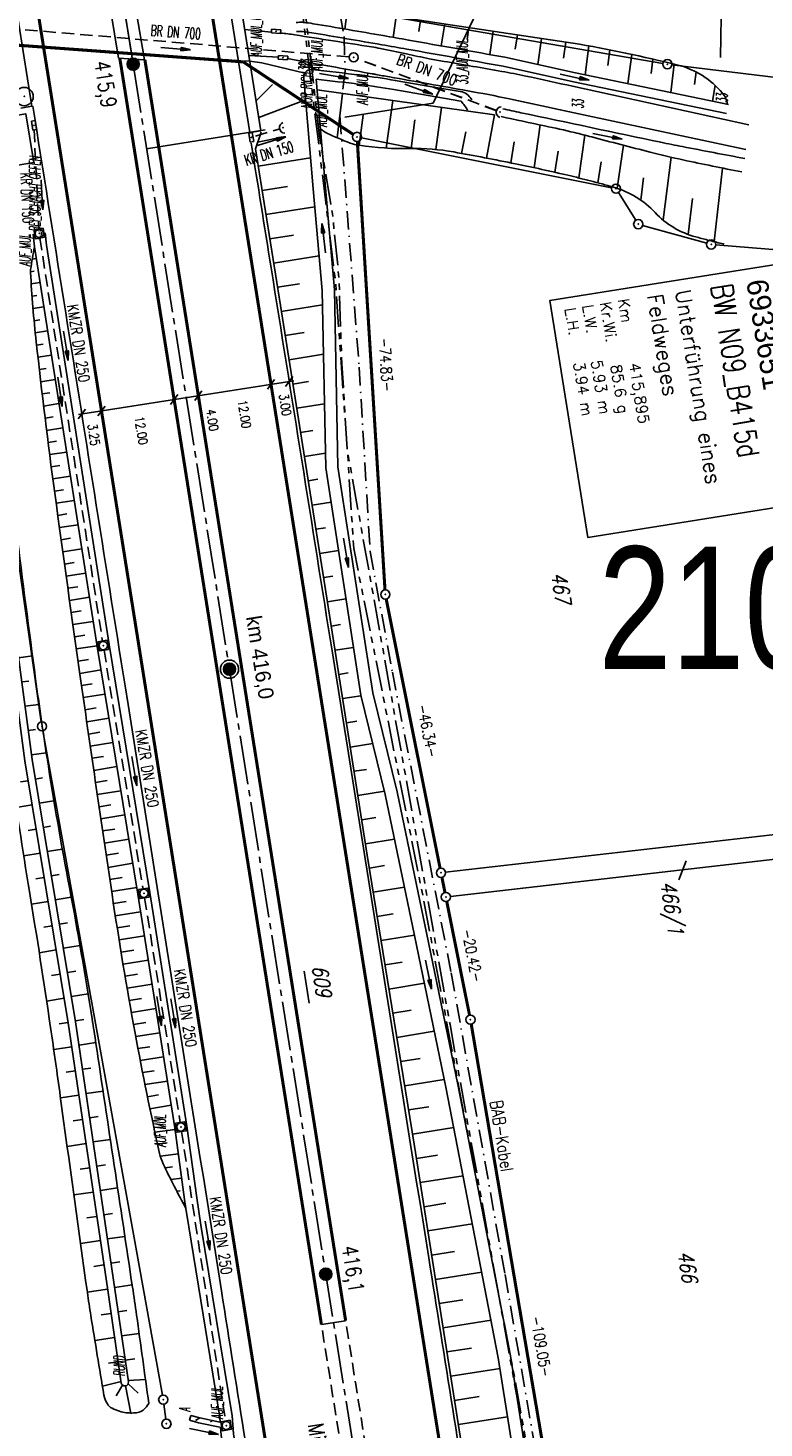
# Model space of a CAD drawing. Extents: x 447827 to 448299, y 438389 to 439851.
# Tile 81 of 116: x 448019 to 448139, y 439264 to 439492. Entities that reach past the tile are written whole.
import ezdxf
from ezdxf.enums import TextEntityAlignment as Align

# ---------------------------------------------------------------- set-up
doc = ezdxf.new("R2010")
doc.units = 0
doc.header["$LTSCALE"] = 2
doc.header["$MEASUREMENT"] = 0
for name, pattern in [('ACHSE', [5.5, 4, -0.5, 0.5, -0.5]), ('AUSGEZOGEN', [0]), ('BAB-FM2', [2.6, 1.5, -0.5, 0.1, -0.5]), ('GESTRICH-X2', [1.5, 1, -0.5]), ('GESTRICHELT', [0.75, 0.5, -0.25]), ('PHANTOMX2', [5, 2.5, -0.5, 0.5, -0.5, 0.5, -0.5])]:
    doc.linetypes.add(name, pattern=pattern)
doc.layers.get('0').update_dxf_attribs({"linetype": 'AUSGEZOGEN'})
for name, color, linetype in [('210-ABSTAND', 8, 'AUSGEZOGEN'), ('210-FLSTNR', 8, 'AUSGEZOGEN'), ('210-FLSTNR-BAB', 7, 'AUSGEZOGEN'), ('210-GRENZL', 8, 'AUSGEZOGEN'), ('210-GRENZL-BAB', 7, 'AUSGEZOGEN'), ('210-GRENZP', 8, 'AUSGEZOGEN'), ('210-GRENZP-BAB', 7, 'AUSGEZOGEN'), ('ACHSETOP', 250, 'ACHSE'), ('ANMERKUNG', 7, 'CONTINUOUS'), ('BAB_FM', 5, 'BAB-FM2'), ('BAUWOTOP', 250, 'AUSGEZOGEN'), ('BAUWUTOP', 250, 'GESTRICHELT'), ('BOESCHG', 250, 'AUSGEZOGEN'), ('BW-SCHRIFT', 250, 'AUSGEZOGEN'), ('DURCHL', 200, 'GESTRICH-X2'), ('FBRTOP', 250, 'AUSGEZOGEN'), ('GRABEN', 250, 'AUSGEZOGEN'), ('HEKT_B', 250, 'CONTINUOUS'), ('KANAL', 7, 'GESTRICH-X2'), ('Lichtwellenleiter COLT', 46, 'PHANTOMX2'), ('Lichtwellenleiter GLH', 46, 'PHANTOMX2'), ('MS-UEBERFAHRT', 250, 'GESTRICH-X2'), ('MULDE', 250, 'AUSGEZOGEN'), ('NZ', 250, 'AUSGEZOGEN'), ('PFEIL', 7, 'CONTINUOUS'), ('PFEILTOP', 200, 'AUSGEZOGEN'), ('Planeinteilung', 250, 'CONTINUOUS'), ('PP', 7, 'AUSGEZOGEN'), ('Rinne', 200, 'CONTINUOUS'), ('SCHRIFT', 7, 'AUSGEZOGEN'), ('SCHSYMBOL', 200, 'AUSGEZOGEN'), ('STRASSE', 250, 'AUSGEZOGEN'), ('TEXTO', 4, 'CONTINUOUS')]:
    doc.layers.add(name, color=color, linetype=linetype)
doc.styles.add('ROMANS', font='romans.shx', dxfattribs={"width": 0.8})
doc.styles.add('UNIR-H', font='unir_h.shx', dxfattribs={"width": 0.8})
doc.styles.add('UNIR-O', font='unir_o.shx', dxfattribs={"height": 2.5})

# ---------------------------------------------------------------- blocks, each defined once
blk = doc.blocks.new('*X15')
at = {"color": 0}
for p, q in [((212.23, 257.39), (213.24, 258.4)), ((212.24, 257.33), (213.31, 258.4)), ((212.24, 257.47), (213.17, 258.4)), ((212.24, 257.26), (213.37, 258.39)), ((212.24, 257.55), (213.09, 258.39)), ((212.25, 257.2), (213.43, 258.38)), ((212.26, 257.63), (213, 258.37)), ((212.27, 257.14), (213.49, 258.37)), ((212.28, 257.09), (213.55, 258.35)), ((212.29, 257.73), (212.9, 258.35)), ((212.3, 257.04), (213.6, 258.33)), ((212.32, 256.99), (213.65, 258.31)), ((212.34, 257.86), (212.78, 258.29)), ((212.35, 256.94), (213.69, 258.29)), ((212.37, 256.9), (213.74, 258.26)), ((212.4, 256.85), (213.78, 258.24)), ((212.43, 256.81), (213.83, 258.21)), ((212.46, 256.77), (213.86, 258.18)), ((212.49, 256.73), (213.9, 258.14)), ((212.53, 256.7), (213.94, 258.11)), ((212.56, 256.66), (213.97, 258.07)), ((212.6, 256.63), (214.01, 258.03)), ((212.64, 256.6), (214.04, 257.99)), ((212.68, 256.57), (214.07, 257.95)), ((212.73, 256.54), (214.09, 257.91)), ((212.77, 256.52), (214.12, 257.86)), ((212.82, 256.49), (214.14, 257.82)), ((212.87, 256.47), (214.16, 257.77)), ((212.92, 256.45), (214.18, 257.72)), ((212.97, 256.44), (214.2, 257.66)), ((213.03, 256.42), (214.21, 257.6)), ((213.09, 256.41), (214.22, 257.54)), ((213.16, 256.41), (214.23, 257.48)), ((213.22, 256.4), (214.23, 257.41)), ((213.3, 256.41), (214.23, 257.34)), ((213.38, 256.41), (214.22, 257.26)), ((213.46, 256.43), (214.2, 257.17)), ((213.56, 256.46), (214.18, 257.07)), ((213.69, 256.51), (214.12, 256.95))]:
    blk.add_line(p, q, dxfattribs=at)
blk = doc.blocks.new('SRMAST2')
at = {"color": 0}
blk.add_circle((0, 0), 0.999, dxfattribs=at)
blk.add_point((0, 0), dxfattribs=at)
blk.add_blockref('*X15', (-213.23, -257.4))
blk = doc.blocks.new('PP')
at = {"color": 0}
blk.add_circle((0, -0.01), 1.49, dxfattribs=at)
blk.add_point((0, 0), dxfattribs=at)
blk = doc.blocks.new('30')
at = {"color": 0}
for p, q in [((-0.75, -0.29), (-0.75, 0.29)), ((-0.75, 0.29), (0.75, 0.29)), ((0.75, 0.29), (0.75, -0.29)), ((0.75, -0.29), (-0.75, -0.29))]:
    blk.add_line(p, q, dxfattribs=at)
blk.add_point((0, 0), dxfattribs=at)
blk = doc.blocks.new('20')
blk.add_lwpolyline([(-0.75, -0.75), (0.75, -0.75), (0.75, 0.75), (-0.75, 0.75)], close=True)
blk.add_circle((0, 0), 0.676)
blk.add_point((0, 0))
blk = doc.blocks.new('40')
at = {"color": 0}
blk.add_arc((0.02, 0.31), 0.91, 192.5363, 347.4637, dxfattribs=at)
blk.add_point((0, 0), dxfattribs=at)
blk = doc.blocks.new('PFEIL2')
at = {"color": 0}
for p, q in [((0.88, 0), (-2.4, -0.01)), ((0.88, -0.27), (0.88, 0.28)), ((0.88, 0.28), (2.43, 0.01)), ((0.91, 0.27), (0.88, 0.26)), ((0.97, 0.26), (0.88, 0.25)), ((1.02, 0.25), (0.88, 0.23)), ((1.07, 0.24), (0.88, 0.21)), ((1.13, 0.23), (0.88, 0.19)), ((1.18, 0.22), (0.88, 0.17)), ((1.24, 0.21), (0.88, 0.15)), ((1.29, 0.21), (0.88, 0.14)), ((1.34, 0.2), (0.88, 0.12)), ((1.4, 0.19), (0.88, 0.1)), ((1.45, 0.18), (0.88, 0.08)), ((1.51, 0.17), (0.88, 0.06)), ((1.56, 0.16), (0.88, 0.04)), ((1.61, 0.15), (0.88, 0.02)), ((1.67, 0.14), (0.88, 0.01)), ((1.72, 0.13), (0.88, -0.01)), ((1.78, 0.12), (0.88, -0.03)), ((1.83, 0.11), (0.88, -0.05)), ((1.88, 0.1), (0.88, -0.07)), ((1.94, 0.09), (0.88, -0.09)), ((2.05, 0.08), (0.88, -0.12)), ((1.99, 0.08), (0.88, -0.11)), ((2.1, 0.07), (0.88, -0.14)), ((2.15, 0.06), (0.88, -0.16)), ((2.21, 0.05), (0.88, -0.18)), ((2.26, 0.04), (0.88, -0.2)), ((2.32, 0.03), (0.88, -0.22)), ((2.37, 0.02), (0.88, -0.23)), ((2.42, 0.01), (0.88, -0.25)), ((2.43, 0.01), (0.88, -0.27))]:
    blk.add_line(p, q, dxfattribs=at)
blk = doc.blocks.new('GST')
at = {"color": 0}
blk.add_circle((0, 0), 0.75, dxfattribs=at)
blk.add_point((0, 0), dxfattribs=at)
blk = doc.blocks.new('10')
blk.add_blockref('GST', (0, 0))

msp = doc.modelspace()

# ---------------------------------------------------------------- hatches: boundary and pattern name
at = {"layer": 'Rinne'}
h = msp.add_hatch(dxfattribs=at)
h.set_pattern_fill('_USER', color=256, scale=1.5, angle=45, style=0, pattern_type=0)
h.set_pattern_definition([(33.176, (448046.5479, 439265.4112), (-0.8208, 1.2555), [])])
edge = h.paths.add_edge_path()
edge.add_line((448045.09, 439265.8), (448046.55, 439265.41))
edge.add_line((448046.55, 439265.41), (448050.12, 439264.66))
edge.add_line((448044.89, 439265.03), (448046.36, 439264.63))
edge.add_line((448046.36, 439264.63), (448050.12, 439263.85))
edge.add_line((448044.89, 439265.03), (448045.09, 439265.8))

# ---------------------------------------------------------------- linework, layer by layer
msp.add_line((448061.89, 439434.71), (448026.79, 439429.2))
at = {"layer": '210-FLSTNR'}
msp.add_line((448125.91, 439356.36), (448124.7, 439353.25), dxfattribs=at)
at = {"layer": '210-FLSTNR-BAB'}
msp.add_line((448063.57, 439338.34), (448064.4, 439333.12), dxfattribs=at)
at = {"layer": '210-GRENZL'}
for p, q in [((448122.12, 439486.52), (448071.71, 439495.21)), ((448141.04, 439484.17), (448123.6, 439486.3)), ((448113.73, 439466.23), (448072.96, 439474.37)), ((448117.7, 439460.92), (448114.87, 439465.44)), ((448129.28, 439457.16), (448118.82, 439460.08)), ((448142.05, 439455.97), (448130.75, 439456.9)), ((448086.66, 439354.48), (448167.45, 439363.77)), ((448172.18, 439360.28), (448087.45, 439350.54))]:
    msp.add_line(p, q, dxfattribs=at)
at = {"layer": '210-GRENZL-BAB', "const_width": 0.5, "flags": 128}
for points in [[(448016.71, 439489.5), (448053.64, 439486.77)], [(448053.64, 439486.77), (448071.59, 439474.93)], [(448076.78, 439400.58), (448072.27, 439473.77)], [(448085.77, 439355.13), (448076.98, 439399.09)], [(448086.56, 439351.19), (448086.07, 439353.65)], [(448086.86, 439349.71), (448090.57, 439331.17)], [(448090.85, 439329.69), (448108.88, 439223.66)]]:
    msp.add_lwpolyline(points, dxfattribs=at)
at = {"layer": '210-GRENZL-BAB', "flags": 128}
for points in [[(448007.25, 439473.82), (448020.71, 439379.04)], [(448020.95, 439377.56), (448040.47, 439269.13)], [(448040.7, 439267.65), (448041.02, 439265.19)]]:
    msp.add_lwpolyline(points, dxfattribs=at)
at = {"layer": 'ACHSETOP'}
msp.add_lwpolyline([(447981.14, 439829.23), (447988.55, 439782.67), (448008.19, 439659.22), (448023.91, 439560.46), (448035.69, 439486.4), (448051.41, 439387.64)], dxfattribs=at)
at = {"layer": 'ACHSETOP', "flags": 128}
msp.add_lwpolyline([(448051.41, 439387.64), (448074.98, 439239.5), (448098.55, 439091.36), (448118.19, 438967.92), (448126.05, 438918.54), (448129.98, 438893.85), (448133.91, 438869.16), (448135.23, 438860.86), (448137.9, 438844.48), (448142.19, 438819.85), (448146.79, 438795.28), (448151.69, 438770.76), (448156.9, 438746.31), (448162.41, 438721.93), (448165.44, 438709.28)], dxfattribs=at)
at = {"layer": 'BAB_FM'}
msp.add_lwpolyline([(448052.69, 439585.65), (448062.1, 439536.51), (448067.6, 439504.99), (448070.1, 439490.89), (448070.27, 439485.31), (448069.42, 439477.94), (448072.57, 439436.92), (448074.35, 439406.82), (448077.98, 439387.15), (448087.58, 439338.05), (448096.37, 439288.81), (448107.31, 439225.75), (448107.59, 439222.76), (448113.29, 439190.26), (448121.18, 439140.88), (448130.85, 439082.68), (448132.35, 439073.8), (448137.22, 439042.18), (448144.96, 438992.78)], dxfattribs=at)
at = {"layer": 'BAUWOTOP'}
for p, q in [((448014.96, 439506), (448019.18, 439479.52)), ((448051.85, 439504.97), (448056.53, 439475.53)), ((448054.74, 439475.24), (448050.06, 439504.66)), ((448033.29, 439487.38), (448032, 439495.34)), ((448036.18, 439495.07), (448037.52, 439487.09)), ((448037.52, 439487.09), (448033.29, 439487.38)), ((448019.18, 439479.52), (448017.37, 439479.23)), ((448056.53, 439475.53), (448054.74, 439475.24))]:
    msp.add_line(p, q, dxfattribs=at)
at = {"layer": 'BAUWUTOP'}
msp.add_line((448054.74, 439486.86), (448015.74, 439489.51), dxfattribs=at)
at = {"layer": 'BOESCHG'}
for p, q in [((448034.45, 439494.19), (448035.41, 439488.17)), ((448070.58, 439494.6), (448070.21, 439492.13)), ((448078.61, 439494.18), (448078.09, 439490.77)), ((448082.57, 439493.58), (448082.29, 439491.75)), ((448086.52, 439492.98), (448085.97, 439489.37)), ((448090.48, 439492.38), (448090.18, 439490.4)), ((448094.43, 439491.79), (448093.86, 439487.97)), ((448098.39, 439491.19), (448098.03, 439488.85)), ((448102.34, 439490.6), (448101.7, 439486.35)), ((448106.3, 439490.01), (448105.91, 439487.39)), ((448110.05, 439489.38), (448109.45, 439484.67)), ((448060.04, 439487.47), (448060.04, 439487.47)), ((448063.97, 439486.74), (448063.97, 439486.74)), ((448096.31, 439487.53), (448107.86, 439485)), ((448113.47, 439488.73), (448113.13, 439486.16)), ((448117.05, 439487.99), (448116.42, 439483.22)), ((448120.47, 439487.23), (448120.21, 439484.86)), ((448096.05, 439486.05), (448107.56, 439483.53)), ((448123.97, 439486.39), (448123.41, 439481.78)), ((448127.53, 439485.12), (448127.27, 439483.09)), ((448055.75, 439480.43), (448058.44, 439483.07)), ((448094.63, 439478.1), (448065.7, 439482.22)), ((448130.64, 439482.93), (448130.24, 439480.36)), ((448056.18, 439477.7), (448063.83, 439480.59)), ((448068.99, 439474.38), (448069.85, 439481.63)), ((448076.96, 439472.69), (448078.07, 439480.46)), ((448072.55, 439473.15), (448073.21, 439478.07)), ((448085.09, 439472.46), (448086, 439479.33)), ((448093.33, 439471.07), (448094.63, 439478.1)), ((448081.04, 439472.62), (448081.65, 439477.29)), ((448089.26, 439471.83), (448089.98, 439475.35)), ((448101.1, 439469.49), (448102.1, 439476.47)), ((448056, 439473.65), (448060.27, 439474.53)), ((448056, 439473.65), (448056, 439473.65)), ((448067.45, 439475.07), (448067.45, 439475.07)), ((448097.3, 439470.28), (448097.88, 439473.71)), ((448108.39, 439467.83), (448109.36, 439474.81)), ((448114.66, 439466.13), (448115.68, 439473.16)), ((448056.11, 439469.74), (448064.64, 439471.09)), ((448104.47, 439468.75), (448105.02, 439472.21)), ((448122.14, 439460.96), (448123.47, 439471.2)), ((448056.11, 439469.74), (448056.11, 439469.74)), ((448106.48, 439468.29), (448106.48, 439468.29)), ((448111.5, 439467.03), (448112.06, 439470.46)), ((448130.46, 439457.43), (448131.86, 439469.43)), ((448056.74, 439465.79), (448060.86, 439466.44)), ((448118.52, 439464.19), (448118.96, 439467.82)), ((448056.74, 439465.79), (448056.74, 439465.79)), ((448126.23, 439458.6), (448126.93, 439464.46)), ((448057.36, 439461.84), (448065.32, 439463.1)), ((448057.36, 439461.84), (448057.36, 439461.84)), ((448057.99, 439457.89), (448061.83, 439458.49)), ((448057.99, 439457.89), (448057.99, 439457.89)), ((448019.23, 439454.59), (448019.87, 439454.69)), ((448019.56, 439456.67), (448019.56, 439456.67)), ((448019.56, 439456.67), (448019.56, 439456.67)), ((448058.61, 439453.93), (448066.02, 439455.11)), ((448018.94, 439452.52), (448019.56, 439452.62)), ((448058.61, 439453.93), (448058.62, 439453.94)), ((448019.06, 439450.51), (448020.49, 439450.74)), ((448059.24, 439449.98), (448062.81, 439450.55)), ((448059.24, 439449.98), (448059.24, 439449.98)), ((448019.19, 439448.51), (448020, 439448.64)), ((448019.35, 439446.51), (448021.11, 439446.79)), ((448059.86, 439446.03), (448066.57, 439447.1)), ((448059.86, 439446.03), (448059.87, 439446.03)), ((448019.53, 439444.51), (448020.47, 439444.66)), ((448019.72, 439442.52), (448021.73, 439442.84)), ((448060.49, 439442.08), (448063.57, 439442.57)), ((448060.49, 439442.08), (448060.49, 439442.08)), ((448019.94, 439440.53), (448020.99, 439440.69)), ((448020.16, 439438.54), (448022.35, 439438.88)), ((448061.12, 439438.13), (448066.73, 439439.03)), ((448020.38, 439436.55), (448021.52, 439436.73)), ((448061.12, 439438.13), (448061.12, 439438.13)), ((448020.61, 439434.56), (448022.97, 439434.93)), ((448061.75, 439434.18), (448064.28, 439434.59)), ((448061.75, 439434.18), (448061.75, 439434.18)), ((448020.85, 439432.57), (448022.07, 439432.77)), ((448021.09, 439430.59), (448023.59, 439430.98)), ((448062.38, 439430.23), (448066.9, 439430.95)), ((448062.38, 439430.23), (448062.38, 439430.23)), ((448021.33, 439428.6), (448022.62, 439428.8)), ((448021.57, 439426.62), (448024.21, 439427.03)), ((448021.82, 439424.63), (448023.17, 439424.84)), ((448063.01, 439426.28), (448065, 439426.6)), ((448063.01, 439426.28), (448063.01, 439426.28)), ((448022.08, 439422.65), (448024.83, 439423.08)), ((448063.63, 439422.33), (448067.07, 439422.88)), ((448022.33, 439420.66), (448023.74, 439420.88)), ((448063.63, 439422.33), (448063.64, 439422.33)), ((448022.6, 439418.68), (448025.46, 439419.13)), ((448064.26, 439418.38), (448065.82, 439418.63)), ((448064.26, 439418.38), (448064.26, 439418.38)), ((448022.86, 439416.69), (448024.31, 439416.92)), ((448023.13, 439414.71), (448026.08, 439415.18)), ((448064.89, 439414.43), (448067.98, 439414.92)), ((448064.89, 439414.43), (448064.89, 439414.43)), ((448023.4, 439412.73), (448024.89, 439412.97)), ((448023.67, 439410.75), (448026.7, 439411.22)), ((448023.94, 439408.77), (448025.47, 439409.01)), ((448065.52, 439410.48), (448067.05, 439410.72)), ((448065.52, 439410.48), (448065.52, 439410.48)), ((448024.21, 439406.78), (448027.32, 439407.27)), ((448066.15, 439406.53), (448069.19, 439407.01)), ((448024.49, 439404.8), (448026.06, 439405.05)), ((448066.15, 439406.53), (448066.15, 439406.53)), ((448024.76, 439402.82), (448027.94, 439403.32)), ((448066.78, 439402.58), (448068.29, 439402.82)), ((448066.78, 439402.58), (448066.78, 439402.58)), ((448025.04, 439400.84), (448026.64, 439401.09)), ((448025.31, 439398.86), (448028.56, 439399.37)), ((448067.4, 439398.63), (448070.41, 439399.1)), ((448067.4, 439398.63), (448067.4, 439398.63)), ((448025.59, 439396.88), (448027.23, 439397.14)), ((448025.87, 439394.9), (448029.18, 439395.42)), ((448026.15, 439392.92), (448027.82, 439393.18)), ((448068.02, 439394.68), (448069.52, 439394.91)), ((448068.02, 439394.68), (448068.02, 439394.68)), ((448026.42, 439390.94), (448029.8, 439391.47)), ((448068.64, 439390.73), (448071.63, 439391.19)), ((448068.64, 439390.73), (448068.64, 439390.73)), ((448016.99, 439389.51), (448019.27, 439389.81)), ((448026.71, 439388.93), (448028.42, 439389.21)), ((448026.99, 439386.95), (448030.45, 439387.52)), ((448069.26, 439386.77), (448070.75, 439387.01)), ((448069.26, 439386.77), (448069.26, 439386.77)), ((448017.51, 439385.54), (448018.66, 439385.69)), ((448027.27, 439384.97), (448029.02, 439385.26)), ((448018.04, 439381.58), (448020.35, 439381.88)), ((448027.56, 439382.99), (448031.09, 439383.57)), ((448069.88, 439382.82), (448072.86, 439383.29)), ((448069.88, 439382.82), (448069.88, 439382.82)), ((448027.84, 439381.01), (448029.63, 439381.3)), ((448028.12, 439379.03), (448031.74, 439379.62)), ((448070.5, 439378.87), (448072.16, 439379.13)), ((448018.56, 439377.61), (448019.74, 439377.77)), ((448028.41, 439377.05), (448030.24, 439377.35)), ((448070.5, 439378.87), (448070.5, 439378.87)), ((448028.69, 439375.07), (448032.39, 439375.68)), ((448071.12, 439374.92), (448074.78, 439375.49)), ((448071.12, 439374.92), (448071.12, 439374.92)), ((448019.09, 439373.64), (448021.52, 439373.97)), ((448028.98, 439373.09), (448030.85, 439373.4)), ((448029.27, 439371.11), (448033.04, 439371.73)), ((448071.74, 439370.97), (448073.74, 439371.28)), ((448071.74, 439370.97), (448071.74, 439370.97)), ((448018.55, 439369.43), (448017.29, 439369.22)), ((448019.72, 439369.69), (448020.92, 439369.89)), ((448029.56, 439369.13), (448031.46, 439369.44)), ((448029.84, 439367.15), (448033.68, 439367.78)), ((448072.36, 439367.01), (448076.7, 439367.7)), ((448019.21, 439365.48), (448016.62, 439365.05)), ((448020.37, 439365.75), (448022.77, 439366.15)), ((448030.13, 439365.17), (448032.07, 439365.49)), ((448072.36, 439367.01), (448072.36, 439367.02)), ((448030.42, 439363.19), (448034.33, 439363.84)), ((448072.98, 439363.06), (448075.26, 439363.42)), ((448019.86, 439361.53), (448018.55, 439361.32)), ((448021.03, 439361.8), (448022.23, 439362)), ((448030.71, 439361.22), (448032.68, 439361.54)), ((448072.98, 439363.06), (448072.98, 439363.06)), ((448031.01, 439359.24), (448034.98, 439359.89)), ((448073.6, 439359.11), (448078.34, 439359.86)), ((448073.6, 439359.11), (448073.6, 439359.11)), ((448020.52, 439357.59), (448017.85, 439357.15)), ((448021.68, 439357.86), (448024.13, 439358.26)), ((448031.3, 439357.26), (448033.3, 439357.59)), ((448022.34, 439353.91), (448023.6, 439354.12)), ((448031.59, 439355.28), (448035.63, 439355.94)), ((448074.23, 439355.16), (448076.69, 439355.56)), ((448074.23, 439355.16), (448074.23, 439355.16)), ((448021.17, 439353.64), (448019.83, 439353.42)), ((448031.88, 439353.3), (448033.92, 439353.63)), ((448032.18, 439351.32), (448036.27, 439351.99)), ((448074.87, 439351.21), (448079.96, 439352.04)), ((448021.83, 439349.7), (448019.12, 439349.25)), ((448022.99, 439349.97), (448025.59, 439350.4)), ((448032.47, 439349.37), (448034.53, 439349.69)), ((448074.87, 439351.21), (448074.87, 439351.21)), ((448032.77, 439347.39), (448036.9, 439348.04)), ((448075.51, 439347.26), (448078.14, 439347.69)), ((448075.51, 439347.26), (448075.51, 439347.26)), ((448022.48, 439345.75), (448021.12, 439345.52)), ((448023.65, 439346.02), (448024.98, 439346.24)), ((448033.08, 439345.41), (448035.15, 439345.74)), ((448033.4, 439343.44), (448037.53, 439344.09)), ((448076.15, 439343.32), (448081.58, 439344.2)), ((448076.15, 439343.32), (448076.15, 439343.32)), ((448023.14, 439341.8), (448020.38, 439341.35)), ((448024.3, 439342.07), (448027.02, 439342.52)), ((448033.72, 439341.46), (448035.78, 439341.79)), ((448024.96, 439338.13), (448026.33, 439338.35)), ((448034.04, 439339.49), (448038.16, 439340.14)), ((448076.79, 439339.37), (448079.59, 439339.82)), ((448076.79, 439339.37), (448076.79, 439339.37)), ((448023.79, 439337.86), (448022.39, 439337.63)), ((448034.37, 439337.52), (448036.42, 439337.84)), ((448034.71, 439335.55), (448038.78, 439336.19)), ((448077.43, 439335.42), (448083.21, 439336.36)), ((448024.45, 439333.91), (448021.58, 439333.44)), ((448025.62, 439334.18), (448028.35, 439334.64)), ((448035.05, 439333.57), (448037.07, 439333.9)), ((448077.43, 439335.42), (448077.43, 439335.42)), ((448035.4, 439331.61), (448039.41, 439332.24)), ((448078.07, 439331.47), (448081.04, 439331.95)), ((448078.07, 439331.47), (448078.07, 439331.47)), ((448025.1, 439329.97), (448023.63, 439329.72)), ((448026.27, 439330.24), (448027.62, 439330.46)), ((448035.75, 439329.64), (448037.74, 439329.95)), ((448026.86, 439326.28), (448029.59, 439326.68)), ((448036.11, 439327.67), (448040.03, 439328.29)), ((448078.71, 439327.52), (448084.83, 439328.52)), ((448078.71, 439327.52), (448078.71, 439327.52)), ((448025.69, 439326.01), (448022.73, 439325.57)), ((448036.48, 439325.7), (448038.41, 439326.01)), ((448036.85, 439323.74), (448040.66, 439324.34)), ((448026.27, 439322.05), (448024.78, 439321.83)), ((448027.44, 439322.32), (448028.81, 439322.52)), ((448037.23, 439321.77), (448039.1, 439322.07)), ((448079.35, 439323.57), (448082.5, 439324.08)), ((448079.35, 439323.57), (448079.35, 439323.57)), ((448037.62, 439319.81), (448041.29, 439320.39)), ((448079.99, 439319.63), (448086.46, 439320.67)), ((448026.85, 439318.09), (448023.84, 439317.65)), ((448028.02, 439318.36), (448030.78, 439318.77)), ((448038.02, 439317.85), (448039.81, 439318.13)), ((448079.99, 439319.63), (448079.99, 439319.63)), ((448038.42, 439315.88), (448041.91, 439316.44)), ((448080.63, 439315.68), (448083.93, 439316.21)), ((448080.63, 439315.68), (448080.63, 439315.68)), ((448027.43, 439314.14), (448025.91, 439313.91)), ((448028.6, 439314.41), (448029.99, 439314.61)), ((448038.84, 439313.93), (448040.53, 439314.19)), ((448029.19, 439310.45), (448031.97, 439310.86)), ((448039.24, 439312.04), (448042.53, 439312.49)), ((448081.27, 439311.73), (448087.99, 439312.82)), ((448081.27, 439311.73), (448081.27, 439311.73)), ((448028.02, 439310.18), (448024.92, 439309.72)), ((448039.67, 439310.08), (448041.23, 439310.29)), ((448040.12, 439308.12), (448043.07, 439308.52)), ((448081.9, 439307.78), (448085.33, 439308.32)), ((448028.6, 439306.22), (448027.03, 439305.99)), ((448029.77, 439306.49), (448031.17, 439306.7)), ((448040.91, 439306.21), (448042.13, 439306.38)), ((448081.9, 439307.78), (448081.9, 439307.78)), ((448041.84, 439304.32), (448043.61, 439304.56)), ((448082.53, 439303.83), (448089.52, 439304.93)), ((448082.53, 439303.83), (448082.53, 439303.83)), ((448029.18, 439302.27), (448026.01, 439301.8)), ((448030.35, 439302.53), (448033.16, 439302.95)), ((448042.8, 439302.43), (448043.34, 439302.5)), ((448043.8, 439300.54), (448044.15, 439300.6)), ((448083.15, 439299.88), (448086.72, 439300.44)), ((448083.15, 439299.88), (448083.15, 439299.88)), ((448029.77, 439298.31), (448028.16, 439298.07)), ((448030.93, 439298.58), (448032.34, 439298.78)), ((448083.77, 439295.93), (448091.04, 439297.07)), ((448031.52, 439294.62), (448034.34, 439295.04)), ((448083.77, 439295.93), (448083.77, 439295.93)), ((448030.35, 439294.35), (448027.11, 439293.87)), ((448084.39, 439291.97), (448088.1, 439292.56)), ((448030.93, 439290.39), (448029.3, 439290.15)), ((448032.1, 439290.66), (448033.52, 439290.87)), ((448084.39, 439291.97), (448084.4, 439291.97)), ((448085.02, 439288.02), (448092.56, 439289.21)), ((448085.02, 439288.02), (448085.02, 439288.02)), ((448031.51, 439286.44), (448028.21, 439285.95)), ((448032.68, 439286.7), (448035.53, 439287.12)), ((448085.64, 439284.07), (448089.48, 439284.68)), ((448085.64, 439284.07), (448085.64, 439284.07)), ((448032.09, 439282.48), (448030.45, 439282.24)), ((448033.25, 439282.75), (448034.68, 439282.95)), ((448086.26, 439280.12), (448094.09, 439281.35)), ((448033.83, 439278.79), (448036.67, 439279.2)), ((448086.26, 439280.12), (448086.26, 439280.12)), ((448032.66, 439278.52), (448029.44, 439278.05)), ((448086.89, 439276.17), (448090.87, 439276.8)), ((448033.23, 439274.56), (448031.66, 439274.33)), ((448034.4, 439274.83), (448035.95, 439275.05)), ((448086.89, 439276.17), (448086.89, 439276.17)), ((448087.51, 439272.22), (448095.55, 439273.49)), ((448087.51, 439272.22), (448087.51, 439272.22)), ((448033.73, 439271.36), (448030.67, 439270.6)), ((448033.94, 439270.76), (448032.91, 439269.02)), ((448034.42, 439270.64), (448035.29, 439266.21)), ((448034.87, 439270.99), (448036.49, 439269.44)), ((448034.88, 439271.5), (448037.71, 439271.68)), ((448088.13, 439268.27), (448092.15, 439268.9)), ((448088.13, 439268.27), (448088.13, 439268.27)), ((448088.75, 439264.32), (448096.79, 439265.58)), ((448088.75, 439264.32), (448088.76, 439264.32))]:
    msp.add_line(p, q, dxfattribs=at)
for points in [[(448107.43, 439489.84), (448087.81, 439492.78), (448071.68, 439495.23)], [(448054.74, 439486.86), (448056.69, 439486.59), (448063.68, 439484.92)], [(448056.55, 439475.31), (448055.66, 439472.6), (448059.71, 439446.99), (448067.14, 439400.27), (448073.89, 439357.28), (448081.59, 439309.79), (448089.05, 439262.44), (448096.57, 439214.99), (448104.05, 439167.72), (448111.68, 439120.46), (448118.32, 439078.66)]]:
    msp.add_lwpolyline(points, dxfattribs=at)
for points in [[(448096.31, 439487.53, 0.000188), (448080.64, 439490.32, 0.000714), (448076.5, 439491.05, 0.002099), (448065.07, 439493, 0.015789), (448063.49, 439493.21, 0.036526), (448062.83, 439493.23, -0.002064), (448062.29, 439493.2, -0.002064)], [(448096.05, 439486.05, 0.000188), (448080.37, 439488.84, 0.000714), (448076.24, 439489.57, 0.002099), (448064.82, 439491.52, 0.015789), (448063.34, 439491.71, 0.036526), (448062.89, 439491.73, -0.002064), (448062.34, 439491.71, -0.002064)], [(448095.98, 439479.11, 0.000776), (448098.97, 439478.47, 0.000243), (448121.78, 439473.65, 0.004311), (448125.34, 439472.93, 0.001514), (448135.49, 439471)], [(448067.3, 439475.13, 0.019278), (448071.11, 439473.52, 0.053649), (448072.55, 439473.15, 0.04187), (448080.91, 439472.62, -0.049399), (448088, 439472.06, -0.006066), (448098.05, 439470.13, -0.007063), (448106.63, 439468.25, -0.006239), (448110.29, 439467.35, -0.005993), (448114.08, 439466.31, -0.135702), (448120.86, 439462.16, 0.140299), (448127.47, 439458.21, 0.001687), (448129.42, 439457.69, 0.001422), (448131.74, 439457.1, 0.001187), (448132.14, 439457, 0.002961)]]:
    msp.add_lwpolyline(points, format="xyb", dxfattribs=at)
at = {"layer": 'BOESCHG', "flags": 128}
for points in [[(448038.24, 439267.78, 0.000778), (448036.25, 439282.2, 0.002453), (448035.58, 439286.77, 0.000122), (448029.62, 439326.51, 0.001203), (448029, 439330.55, 0.008468), (448025.29, 439352, -0.008608), (448021.65, 439373.11, -0.004878), (448019.78, 439386, -0.002599), (448016.64, 439410.24, -0.00587), (448015.8, 439417.73, 0.001959), (448013.46, 439440.17, 0.018966), (448011.81, 439451.38, 0.010111), (448007.5, 439472.18)], [(448001.81, 439469.5, 0.001912), (448004.61, 439449.4, 0.003711), (448006.17, 439439.06, 0.000684), (448010.17, 439414.01, -0.003123), (448011.02, 439408.52, -0.010795), (448013.22, 439391.18, 0.009739), (448015.6, 439371.96, 0.004843), (448018.78, 439351.32, -0.004509), (448022.21, 439329.16, -0.002201), (448023.8, 439317.94, 0.000771), (448028.22, 439285.88, 0.005097), (448028.79, 439282.11, 0.001481), (448030.91, 439269.14)], [(448019.57, 439456.58, 0.006711), (448018.97, 439452.87, 0.050602), (448018.95, 439452.37, 0.013695), (448019.88, 439441.07, 0.006242), (448022.9, 439416.38, 0.001777), (448027.17, 439385.68, 0.001568), (448032.24, 439350.92, 0.008338), (448036.01, 439328.2, 0.009596), (448040, 439308.59, 0.056755), (448040.58, 439306.89, 0.012414), (448044.31, 439299.59)], [(448030.91, 439269.14, 0.090946), (448031.48, 439267.69, 0.138067), (448032.25, 439266.98, 0.040627), (448033.47, 439266.49, 0.047397), (448034.57, 439266.25, 0.034665), (448035.5, 439266.21, 0.033391), (448036.45, 439266.29, 0.135262), (448037.35, 439266.7, 0.093517), (448038.24, 439267.78)]]:
    msp.add_lwpolyline(points, format="xyb", dxfattribs=at)
for points in [[(448033.73, 439271.1), (448031.54, 439286.24), (448025.11, 439329.89), (448018.02, 439372.65), (448013.14, 439409.47), (448008.91, 439440.22), (448005.13, 439468.52)], [(448006.3, 439468.79), (448010.09, 439440.45), (448014.33, 439409.58), (448019.19, 439372.9), (448026.3, 439330.06), (448032.72, 439286.45), (448034.91, 439271.3)]]:
    msp.add_lwpolyline(points, dxfattribs=at)
at = {"layer": 'BOESCHG'}
for centre, radius, start, end in [((448071.38, 439275.21), 217.63, 75.8516, 80.465), ((448121.18, 439472.8), 13.87, 39.7377, 75.8516), ((448129.09, 439479.37), 3.58, 7.8838, 39.7377), ((448034.32, 439271.23), 0.6, 192.6963, 6.8764)]:
    msp.add_arc(centre, radius, start, end, dxfattribs=at)
at = {"layer": 'BW-SCHRIFT'}
msp.add_lwpolyline([(448140.86, 439453.74), (448147.02, 439415.06), (448109.85, 439409.14), (448103.69, 439447.82)], close=True, dxfattribs=at)
at = {"layer": 'DURCHL'}
for p, q in [((448094.98, 439478.84), (448072.36, 439487.24)), ((448055.66, 439474.66), (448059.44, 439475.78))]:
    msp.add_line(p, q, dxfattribs=at)
at = {"layer": 'FBRTOP'}
msp.add_line((448066.41, 439280.65), (448070.36, 439281.28), dxfattribs=at)
for points in [[(448034.37, 439384.93, -0.000001), (448050.09, 439286.17, -0.000002), (448057.94, 439236.79), (448081.52, 439088.65, 0.000001), (448091.34, 439026.93, -0.000001), (448101.16, 438965.21, -0.000001), (448105.09, 438940.52, 0.000002), (448109.02, 438915.83, 0.000007), (448110.98, 438903.48, -0.000017)], [(448068.2, 439390.31, -0.000001), (448083.91, 439291.55, -0.000002), (448091.77, 439242.17), (448115.34, 439094.04, 0.000001), (448125.16, 439032.31, -0.000001), (448134.98, 438970.59, -0.000001), (448138.91, 438945.9, 0.000002), (448142.84, 438921.21, 0.000007), (448144.8, 438908.87, -0.000017)], [(448019.32, 439479.54, -0.000002), (448024.37, 439447.77, -0.000001), (448034.37, 439384.93, -0.000001)], [(448054.96, 439473.49, -0.000001), (448058.2, 439453.15, -0.000001), (448068.2, 439390.31)]]:
    msp.add_lwpolyline(points, format="xyb", dxfattribs=at)
at = {"layer": 'FBRTOP', "const_width": 0.5}
for points in [[(447994.97, 439831.43), (448002.38, 439784.87), (448022.02, 439661.42), (448037.73, 439562.66), (448049.52, 439488.6), (448065.23, 439389.84)], [(447967.32, 439827.03), (447974.72, 439780.47), (447994.37, 439657.02), (448010.08, 439558.26), (448021.87, 439484.19), (448037.58, 439385.44)], [(448065.23, 439389.84), (448088.81, 439241.7), (448112.38, 439093.56), (448132.02, 438970.12), (448139.88, 438920.74), (448143.81, 438896.05), (448147.73, 438871.36), (448149.05, 438863.09), (448151.71, 438846.81), (448155.97, 438822.34), (448160.53, 438797.94), (448165.4, 438773.59), (448170.57, 438749.31), (448176.04, 438725.1), (448179.3, 438711.48)], [(448037.58, 439385.44), (448061.15, 439237.3), (448084.72, 439089.17), (448104.37, 438965.72), (448112.22, 438916.34), (448116.15, 438891.65), (448120.08, 438866.96), (448121.41, 438858.63), (448124.1, 438842.15), (448128.41, 438817.37), (448133.04, 438792.62), (448137.98, 438767.93), (448143.22, 438743.31), (448148.77, 438718.76), (448151.57, 438707.07)]]:
    msp.add_lwpolyline(points, dxfattribs=at)
for points in [[(448033.51, 439487.37), (448033.72, 439486.08, -0.000002), (448039.43, 439450.17, -0.000001), (448049.43, 439387.32)], [(448037.61, 439487.1), (448037.67, 439486.71, -0.000002), (448043.38, 439450.8, -0.000001), (448053.38, 439387.95)], [(448049.43, 439387.32, -0.000001), (448065.15, 439288.57, 0), (448066.41, 439280.65)], [(448053.38, 439387.95, -0.000001), (448069.1, 439289.19, 0), (448070.36, 439281.28)]]:
    msp.add_lwpolyline(points, format="xyb", dxfattribs=at)
at = {"layer": 'GRABEN'}
msp.add_lwpolyline([(448095.73, 439477.85, 0.004586), (448102.82, 439476.32, -0.00887), (448107.71, 439475.22, -0.004536), (448110.5, 439474.52, 0.001326), (448120.03, 439472.04, 0.009975), (448125.4, 439470.77, 0.005615), (448135.02, 439468.81)], format="xyb", dxfattribs=at)
at = {"layer": 'KANAL'}
for p, q in [((448019.53, 439475.66), (448020.31, 439459.5)), ((448055.66, 439474.66), (448059.44, 439475.78)), ((448020.47, 439458), (448030.69, 439392.22)), ((448030.94, 439390.75), (448037.31, 439351.78)), ((448037.56, 439350.31), (448043.38, 439313.66)), ((448043.59, 439312.19), (448050.75, 439264.91))]:
    msp.add_line(p, q, dxfattribs=at)
at = {"layer": 'KANAL', "flags": 128}
for points in [[(448070.91, 439487.57), (448014.73, 439492.29)], [(448094.96, 439478.8), (448072.36, 439487.24)]]:
    msp.add_lwpolyline(points, dxfattribs=at)
at = {"layer": 'Lichtwellenleiter COLT', "flags": 128}
msp.add_lwpolyline([(448009.52, 439833.75), (448011.83, 439814.84), (448022.86, 439739.26), (448030.58, 439692.06), (448033.66, 439662.67), (448034.27, 439659.87), (448034.65, 439656.96), (448036.78, 439648.13), (448050.92, 439574.94), (448059.85, 439523.14), (448063.58, 439496.42), (448066.09, 439474.64), (448068.21, 439461.98), (448069.29, 439451.29), (448069.73, 439437.55), (448071.68, 439407.32), (448083.12, 439349.79), (448092.63, 439299.41), (448097.6, 439273.76), (448099.73, 439261.94), (448100.92, 439253.83), (448105.64, 439227.99), (448112.18, 439189.02), (448117.89, 439148.66), (448121.14, 439131.65), (448126.67, 439095.87), (448128.37, 439084.79), (448130.46, 439068.61), (448144.2, 438979.77), (448153.62, 438912.71), (448156.26, 438894.98), (448169.88, 438821.47), (448188.41, 438734.18), (448193.34, 438713.72)], dxfattribs=at)
at = {"layer": 'Lichtwellenleiter GLH', "flags": 128}
msp.add_lwpolyline([(448008.87, 439833.64), (448012.77, 439800.67), (448020.08, 439759.7), (448023.77, 439738.98), (448034.49, 439656.87), (448036.62, 439648.04), (448043.77, 439613.25), (448044.25, 439610.86), (448044.7, 439608.34), (448055.84, 439546.33), (448058.65, 439529.9), (448060.04, 439521.79), (448068.72, 439450.74), (448070.6, 439423.58), (448087.39, 439329.61), (448101.86, 439249.13), (448108.7, 439207.21), (448119.92, 439138.49), (448129.27, 439079.99), (448147.84, 438959.61), (448154.42, 438910.71), (448156.07, 438898.83), (448157.9, 438888.53), (448166.44, 438840.09), (448182.54, 438758.01), (448182.54, 438758.01), (448194.66, 438713.93)], dxfattribs=at)
at = {"layer": 'MS-UEBERFAHRT'}
for points in [[(448070.36, 439281.28, -0.000001), (448076.96, 439239.82), (448091.93, 439145.73, 0.000001)], [(448066.41, 439280.65, -0.000001), (448073, 439239.19), (448087.98, 439145.1, 0.000001)]]:
    msp.add_lwpolyline(points, format="xyb", dxfattribs=at)
at = {"layer": 'MULDE'}
for points in [[(448090.96, 439480.56, 0.024603), (448090.35, 439481.32, 0.171379), (448089.39, 439481.86), (448084.1, 439482.77), (448078.46, 439483.74, 0.010303), (448072.81, 439484.59, 0.00727), (448064.8, 439485.51, 0.00727)], [(448103.43, 439221.52), (448100.79, 439240.23), (448095.27, 439275.22), (448086.72, 439319.42), (448081.59, 439344.18, -0.000075), (448081.59, 439344.18), (448076.83, 439367.18), (448072.83, 439383.39), (448067.12, 439420.51), (448066.52, 439449.47), (448065.06, 439466.03), (448063.54, 439484.07)], [(448090.24, 439478.89, 0.052578), (448089.22, 439480.33, 0.171379), (448089.13, 439480.38), (448083.84, 439481.29), (448078.2, 439482.26, 0.010303), (448072.62, 439483.1, 0.006443), (448065.56, 439483.93, 0.00727)]]:
    msp.add_lwpolyline(points, format="xyb", dxfattribs=at)
at = {"layer": 'MULDE', "flags": 128}
for points in [[(448132.81, 439479.83), (448107.86, 439485)], [(448132.51, 439478.36), (448107.56, 439483.53)]]:
    msp.add_lwpolyline(points, dxfattribs=at)
at = {"layer": 'MULDE'}
for points in [[(448105.41, 439221.8), (448102.77, 439240.52), (448097.24, 439275.57), (448088.68, 439319.81), (448083.54, 439344.59), (448078.78, 439367.63), (448074.79, 439383.78), (448069.11, 439420.68), (448068.52, 439449.58), (448067.06, 439466.2), (448065.56, 439483.93)], [(448019.36, 439458.66), (448019.57, 439456.58), (448029.82, 439391.33), (448036.45, 439350.88), (448042.49, 439312.77), (448044.08, 439301.04), (448044.31, 439299.59)], [(448021.36, 439458.85), (448021.56, 439456.84), (448031.8, 439391.65), (448038.43, 439351.2), (448044.47, 439313.06), (448046.06, 439301.33), (448046.75, 439296.9), (448051.85, 439265.74), (448052.04, 439262.8), (448059.92, 439213.74), (448063.09, 439196.25), (448069.4, 439155.38)], [(448044.31, 439299.59), (448044.78, 439296.59), (448049.86, 439265.52), (448049.91, 439264.71)], [(448049.96, 439263.88), (448050.05, 439262.58), (448057.94, 439213.4), (448061.01, 439196.51)]]:
    msp.add_lwpolyline(points, dxfattribs=at)
for centre, radius, start, end in [((448064.72, 439484.31), 1.2, 85.927, 191.6211), ((448069.47, 439479.37), 4.75, 227.1778, 242.9)]:
    msp.add_arc(centre, radius, start, end, dxfattribs=at)
at = {"layer": 'NZ'}
for p, q in [((448131.75, 439502.49), (448131.5, 439487.49)), ((448084.65, 439480.02), (448092.35, 439496.21)), ((448070.23, 439477.72), (448084.65, 439480.02)), ((448037.89, 439472.57), (448057.22, 439475.65))]:
    msp.add_line(p, q, dxfattribs=at)
at = {"layer": 'PP', "flags": 128}
msp.add_lwpolyline([(448014.64, 439477.7), (448018.2, 439478.26), (448019.46, 439470.33), (448015.91, 439469.76)], close=True, dxfattribs=at)
at = {"layer": 'Rinne', "flags": 128}
msp.add_lwpolyline([(448044.89, 439265.03), (448045.09, 439265.8)], dxfattribs=at)
at = {"layer": 'Rinne'}
for points in [[(448044.89, 439265.03), (448046.36, 439264.63), (448050.12, 439263.85)], [(448045.09, 439265.8), (448046.55, 439265.41), (448050.12, 439264.66)]]:
    msp.add_lwpolyline(points, dxfattribs=at)
at = {"layer": 'SCHRIFT'}
for p, q in [((448057.61, 439433.33), (448058.76, 439434.93)), ((448060.57, 439433.8), (448061.73, 439435.39)), ((448041.8, 439430.85), (448042.96, 439432.45)), ((448045.75, 439431.47), (448046.91, 439433.07)), ((448026.74, 439428.48), (448027.89, 439430.08)), ((448029.95, 439428.99), (448031.1, 439430.58))]:
    msp.add_line(p, q, dxfattribs=at)
at = {"layer": 'STRASSE'}
for p, q in [((448054.58, 439487.82), (448059.39, 439487.52)), ((448060.88, 439487.31), (448061.68, 439487.16))]:
    msp.add_line(p, q, dxfattribs=at)
for points in [[(448058.25, 439491.64, 0.003661), (448053.91, 439492.04)], [(448107.38, 439482.78, 0.004103), (448099.75, 439484.45, 0.008011), (448095.83, 439485.21, 0.001288), (448086.41, 439486.85, -0.005065), (448084.01, 439487.29, -0.007496), (448080.27, 439488.07, 0.006597), (448076.01, 439488.96, 0.008895), (448074.58, 439489.21, 0.001019), (448062.07, 439491.18, 0.012375), (448059.75, 439491.48, 0.000003), (448059.75, 439491.48)], [(448109.15, 439478.12, 0.004107), (448097.07, 439480.74, 0.007336), (448090.27, 439482.05, 0.000064), (448077.49, 439484.32, -0.000372), (448075.3, 439484.71, -0.000086), (448074.69, 439484.82, -0.000005), (448064.14, 439486.71, -0.002128), (448061.68, 439487.16, -0.00124)]]:
    msp.add_lwpolyline(points, format="xyb", dxfattribs=at)
at = {"layer": 'STRASSE', "flags": 128}
for points in [[(448107.38, 439482.78), (448136.16, 439476.5)], [(448109.15, 439478.12), (448135.68, 439472.45)]]:
    msp.add_lwpolyline(points, dxfattribs=at)

# ---------------------------------------------------------------- block references
at = {"layer": '210-GRENZP', "rotation": 279.0411497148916}
for p in [(448122.86, 439486.39), (448114.47, 439466.08), (448118.1, 439460.28), (448130, 439456.96)]:
    msp.add_blockref('GST', p, dxfattribs=at)
at = {"layer": '210-GRENZP-BAB', "rotation": 279.0411497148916}
for p in [(448072.22, 439474.52), (448076.83, 439399.83), (448020.82, 439378.3), (448085.92, 439354.39), (448086.71, 439350.45), (448090.72, 439330.43), (448040.6, 439268.39), (448041.12, 439264.45)]:
    msp.add_blockref('GST', p, dxfattribs=at)
at = {"layer": 'HEKT_B'}
for name, p in [('SRMAST2', (448035.69, 439486.4)), ('PP', (448051.41, 439387.64)), ('SRMAST2', (448051.41, 439387.64)), ('SRMAST2', (448067.12, 439288.88))]:
    msp.add_blockref(name, p, dxfattribs=at)
at = {"layer": 'PFEIL'}
for p, rotation in [((448042.61, 439488.92), 355.7041002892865), ((448082.3, 439482.31), 339.8086607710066), ((448058.3, 439473.84), 16.59330000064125), ((448020.81, 439465.04), 272.7706999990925), ((448024.72, 439440.43), 278.8291000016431), ((448035.89, 439370.99), 279.3129999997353), ((448042.23, 439331.44), 279.0025999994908), ((448047.83, 439295.17), 278.6161000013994)]:
    msp.add_blockref('PFEIL2', p, dxfattribs=dict(at, rotation=rotation))
at = {"layer": 'PFEILTOP'}
for p, rotation in [((448068.44, 439484.47), 350.1810129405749), ((448107.71, 439484.26), 348.2758821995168), ((448113.07, 439474.62), 348.7253003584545), ((448066.78, 439457.98), 96.88718620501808), ((448023.76, 439432.94), 277.8528447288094), ((448070.41, 439406.64), 279.0411497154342), ((448083.87, 439337.76), 281.4262710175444), ((448039.94, 439331.81), 279.0411497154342), ((448047.24, 439263.19), 348.5633860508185)]:
    msp.add_blockref('PFEIL2', p, dxfattribs=dict(at, rotation=rotation))
at = {"layer": 'PP'}
msp.add_blockref('PP', (448017.91, 439481.12), dxfattribs=at)
at = {"layer": 'SCHSYMBOL'}
for name, p, rotation in [('30', (448059.01, 439491.75), 355.8842442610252), ('30', (448060.14, 439487.47), 356.0495972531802), ('40', (448095.53, 439478.59), 262.4234446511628), ('30', (448019.51, 439476.4), 279.0411), ('30', (448054.95, 439474.46), 279.0411), ('40', (448060.16, 439476.01), 279.0411), ('20', (448020.36, 439458.76), 279.0411), ('20', (448030.81, 439391.49), 279.0411), ('20', (448037.44, 439351.04), 279.0411), ('20', (448043.48, 439312.91), 279.0411), ('20', (448050.87, 439264.17), 279.0411)]:
    msp.add_blockref(name, p, dxfattribs=dict(at, rotation=rotation))
msp.add_blockref('10', (448071.66, 439487.5), dxfattribs=at)

# ---------------------------------------------------------------- texts
at = {"layer": '210-ABSTAND', "char_height": 1.8, "attachment_point": 5, "style": 'ROMANS'}
for s, insert, rotation in [('-74.83-', (448076.96, 439437.33), 273.5314), ('-46.34-', (448083.75, 439377.59), 281.313), ('-20.42-', (448091.02, 439340.9), 281.326), ('-109.05-', (448102.27, 439277.08), 279.6548)]:
    msp.add_mtext(s, dxfattribs=dict(at, insert=insert, rotation=rotation))
at = {"layer": '210-FLSTNR', "style": 'ROMANS', "oblique": 15, "width": 0.8}
for s, p in [('467', (448103.88, 439403.26)), ('466/1', (448121.7, 439352.84)), ('466', (448124.53, 439292.48))]:
    msp.add_text(s, height=2.5, rotation=279.0411, dxfattribs=at).set_placement(p)
at = {"layer": '210-FLSTNR-BAB', "style": 'ROMANS', "oblique": 15, "width": 0.8}
msp.add_text('609', height=2.5, rotation=279.0411, dxfattribs=at).set_placement((448064.84, 439339.1))
at = {"layer": 'ANMERKUNG', "style": 'ROMANS', "oblique": 7, "width": 0.5}
for s, p in [('AUF_MUL_U_WL', (448056.69, 439487.59)), ('AUF_MUL', (448066.56, 439485.27)), ('33_AUF_MUL', (448090.27, 439483.05)), ('NUR_RICH_33', (448064.88, 439479.15)), ('32', (448064.54, 439485.16)), ('L', (448064.73, 439485.76)), ('AUF_MUL', (448073.98, 439479.74)), ('L', (448064.96, 439481.25)), ('AUF_MUL', (448067.3, 439476.13)), ('33', (448109.15, 439479.12)), ('33', (448132.66, 439480.09)), ('E_BEI_SCHACHT_OFFEN', (448020.56, 439457.71)), ('AUF_MUL', (448018.95, 439453.37)), ('AUF_MUL', (448041, 439309.62)), ('RUND', (448034.32, 439272.23)), ('AUF_MUL', (448050.3, 439265.22)), ('A', (448044.99, 439266.41))]:
    msp.add_text(s, height=1.8, rotation=90, dxfattribs=at).set_placement(p)
at = {"layer": 'BAB_FM', "style": 'ROMANS', "width": 0.8}
msp.add_text('BAB-Kabel', height=2, rotation=278.9525, dxfattribs=at).set_placement((448093.92, 439317.06))
at = {"layer": 'BW-SCHRIFT', "style": 'ROMANS', "width": 0.8}
for s, height, rotation, p in [('BW N09_B415d', 3.5, 279.0775, (448129.94, 439450.23)), ('Mittelstreifenüberfahrt 137m', 2.5, 279.0959, (448064.2, 439264.32))]:
    msp.add_text(s, height=height, rotation=rotation, dxfattribs=at).set_placement(p)
at = {"layer": 'BW-SCHRIFT'}
for s, height, style, p in [('6933651', 3.5, 'UNIR-O', (448135.71, 439450.99)), ('Km', 1.8, 'ROMANS', (448114.78, 439447.96)), ('Feldweges', 2.5, 'ROMANS', (448119.56, 439448.66)), ('Unterführung eines', 2.5, 'ROMANS', (448124.14, 439449.4)), ('L.H.   3.94 m', 1.8, 'ROMANS', (448106.1, 439446.49)), ('L.W.   5.93 m', 1.8, 'ROMANS', (448108.95, 439446.97)), ('Kr.Wi.', 1.8, 'ROMANS', (448111.84, 439447.43)), ('85.6 g', 1.8, 'ROMANS', (448113.57, 439437.22)), ('415,895', 1.8, 'ROMANS', (448116.6, 439437.48))]:
    msp.add_text(s, height=height, rotation=279.0775, dxfattribs=dict(at, style=style)).set_placement(p)
at = {"layer": 'HEKT_B', "style": 'ROMANS', "width": 0.8}
for s, p in [('415,9', (448029.36, 439486.74)), ('416,1', (448069.75, 439293.34))]:
    msp.add_text(s, height=2.5, rotation=279.0411, dxfattribs=at).set_placement(p)
at = {"layer": 'HEKT_B', "style": 'UNIR-H'}
msp.add_text('km 416,0', height=2.5, rotation=279.0411, dxfattribs=at).set_placement((448054.09, 439396.16))
at = {"layer": 'Planeinteilung', "linetype": 'Continuous', "style": 'UNIR-H', "width": 0.8}
msp.add_text('210', height=20, dxfattribs=at).set_placement((448111.62, 439387.65))
at = {"layer": 'SCHRIFT', "style": 'ROMANS', "width": 0.8}
for s, p in [('3.00', (448059.48, 439432.45)), ('4.00', (448047.59, 439429.96)), ('12.00', (448052.74, 439431.44)), ('3.25', (448028.25, 439427.56)), ('12.00', (448035.91, 439428.76))]:
    msp.add_text(s, height=1.5, rotation=279.0446, dxfattribs=at).set_placement(p)
at = {"layer": 'TEXTO', "style": 'ROMANS'}
for s, rotation, width, p in [('BR DN 700', 355.7041, 0.6, (448042.58, 439490.73)), ('BR DN 700', 339.4578, 0.75, (448083.29, 439484.62)), ('KR DN 150', 16.5933, 0.6, (448058.09, 439470.99)), ('KR DN 150', 272.7707, 0.6, (448017.49, 439464.52)), ('KMZR DN 250', 278.8291, 0.75, (448025.89, 439440.71)), ('KMZR DN 250', 279.313, 0.75, (448037.09, 439371.29)), ('KMZR DN 250', 279.0026, 0.75, (448043.32, 439332.18)), ('KMZR DN 250', 278.6161, 0.75, (448049.13, 439295.05))]:
    msp.add_text(s, height=1.8, rotation=rotation, dxfattribs=dict(at, width=width)).set_placement(p, align=Align.CENTER)

doc.saveas('drawing.dxf')
